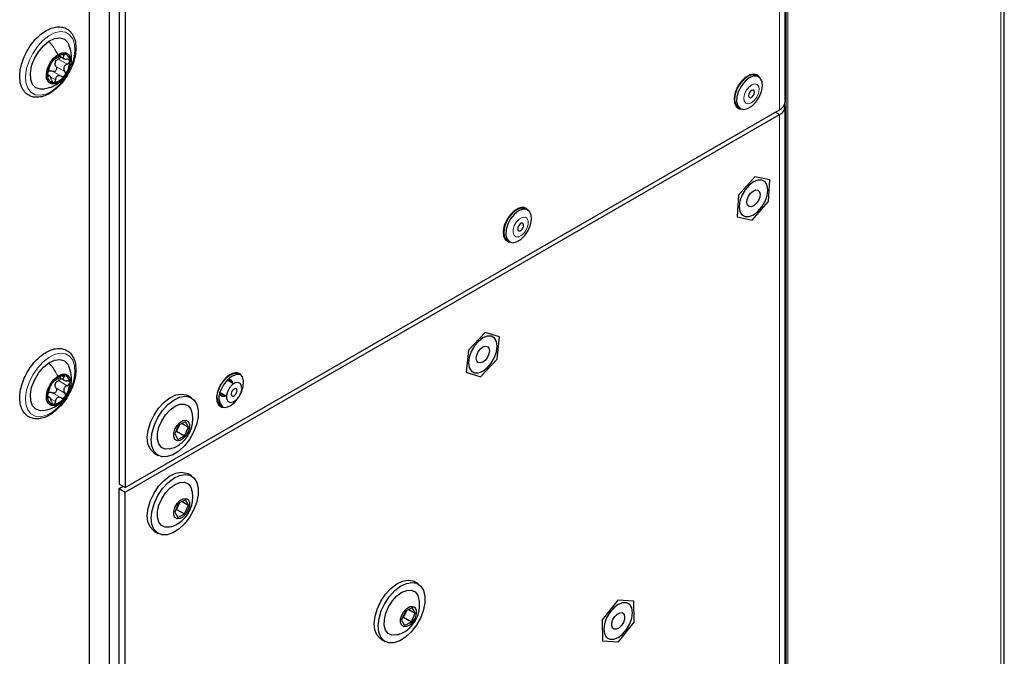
# Paper-space layout 'Blatt2' of a CAD drawing. Header units: millimetres. Extents: x 5 to 418, y 2 to 292.
# Tile 61 of 63: x 306 to 350, y 166 to 194. Entities that reach past the tile are written whole.
import ezdxf

# ---------------------------------------------------------------- set-up
doc = ezdxf.new("R2010")
doc.units = ezdxf.units.MM

psp = doc.layouts.new('Blatt2')

# ---------------------------------------------------------------- linework, layer by layer
at = {"color": 7, "linetype": 'Continuous', "lineweight": 25}
for p, q in [((340.429, 190.499), (340.429, 218.303)), ((310.846, 200.811), (310.846, 173.518)), ((311.111, 200.658), (311.111, 173.365)), ((350.164, 137.928), (350.164, 200.594)), ((309.52, 199.833), (309.52, 119.052)), ((310.404, 199.678), (310.404, 130.885)), ((309.52, 199.168), (309.52, 130.374)), ((308.212, 192.527), (308.401, 192.418)), ((307.763, 191.656), (307.683, 191.703)), ((339.255, 191.615), (339.167, 191.666)), ((338.341, 190.258), (338.351, 190.252)), ((338.351, 190.252), (338.439, 190.201)), ((340.429, 132.117), (340.429, 190.295)), ((311.111, 173.365), (340.173, 190.142)), ((311.111, 173.161), (340.173, 189.938)), ((339.087, 187.177), (338.36, 186.356)), ((339.752, 187.034), (339.087, 187.177)), ((339.689, 186.069), (339.752, 187.034)), ((338.36, 186.356), (338.296, 185.392)), ((338.961, 185.248), (339.689, 186.069)), ((329.002, 185.696), (328.914, 185.747)), ((338.296, 185.392), (338.961, 185.248)), ((328.098, 184.333), (328.186, 184.282)), ((327.11, 180.258), (326.365, 179.473)), ((327.749, 180.058), (327.11, 180.258)), ((327.642, 179.074), (327.749, 180.058)), ((326.365, 179.473), (326.258, 178.488)), ((326.896, 178.289), (327.642, 179.074)), ((326.258, 178.488), (326.896, 178.289)), ((308.196, 178.246), (308.401, 178.128)), ((315.925, 177.968), (315.645, 178.13)), ((316.274, 178.348), (316.186, 178.399)), ((315.333, 177.588), (315.613, 177.427)), ((307.763, 177.367), (307.683, 177.413)), ((314.058, 177.347), (313.881, 177.449)), ((315.37, 176.985), (315.458, 176.934)), ((313.79, 176.289), (313.485, 176.134)), ((313.927, 176.051), (313.79, 176.289)), ((313.485, 176.134), (313.316, 175.742)), ((313.404, 175.862), (313.358, 175.839)), ((313.378, 175.887), (313.404, 175.862)), ((313.531, 176.158), (313.404, 175.862)), ((313.404, 175.862), (313.758, 175.658)), ((313.643, 176.214), (313.927, 176.051)), ((313.758, 175.658), (313.927, 176.051)), ((313.316, 175.742), (313.452, 175.504)), ((313.452, 175.504), (313.758, 175.658)), ((312.406, 174.894), (312.583, 174.792)), ((314.058, 173.877), (313.881, 173.979)), ((311.111, 173.365), (310.846, 173.518)), ((310.846, 173.314), (311.023, 173.416)), ((310.846, 115.135), (310.846, 173.314)), ((310.846, 173.314), (311.111, 173.161)), ((311.111, 114.982), (311.111, 173.161)), ((313.79, 172.818), (313.485, 172.664)), ((313.643, 172.744), (313.927, 172.58)), ((313.927, 172.58), (313.79, 172.818)), ((313.485, 172.664), (313.316, 172.271)), ((313.404, 172.392), (313.358, 172.369)), ((313.378, 172.417), (313.404, 172.392)), ((313.531, 172.687), (313.404, 172.392)), ((313.404, 172.392), (313.758, 172.188)), ((313.758, 172.188), (313.927, 172.58)), ((313.316, 172.271), (313.452, 172.034)), ((313.452, 172.034), (313.758, 172.188)), ((312.406, 171.424), (312.583, 171.322)), ((324.134, 169.079), (323.958, 169.181)), ((323.867, 168.02), (323.561, 167.866)), ((323.72, 167.946), (324.003, 167.782)), ((324.003, 167.782), (323.867, 168.02)), ((333.002, 168.357), (332.309, 167.48)), ((333.706, 168.31), (333.002, 168.357)), ((333.718, 167.386), (333.706, 168.31)), ((323.561, 167.866), (323.392, 167.473)), ((323.48, 167.594), (323.434, 167.57)), ((323.455, 167.619), (323.48, 167.594)), ((323.608, 167.889), (323.48, 167.594)), ((323.48, 167.594), (323.834, 167.39)), ((323.834, 167.39), (324.003, 167.782)), ((323.392, 167.473), (323.528, 167.235)), ((323.528, 167.235), (323.834, 167.39)), ((332.309, 167.48), (332.321, 166.556)), ((333.026, 166.509), (333.718, 167.386)), ((322.483, 166.626), (322.66, 166.524)), ((332.321, 166.556), (333.026, 166.509))]:
    psp.add_line(p, q, dxfattribs=at)
at = {"color": 7, "linetype": 'Continuous', "lineweight": 18}
for p, q in [((340.173, 217.945), (340.173, 190.142)), ((350.004, 137.687), (350.004, 200.352)), ((340.48, 126.932), (340.48, 194.493)), ((340.553, 194.494), (340.553, 126.933)), ((308.302, 192.608), (308.394, 192.555)), ((308.044, 192.077), (308.433, 191.853)), ((308.156, 192.402), (308.545, 192.178)), ((307.667, 191.66), (307.709, 191.636)), ((307.808, 191.597), (308.021, 191.474)), ((307.883, 191.862), (308.272, 191.637)), ((339.996, 190.04), (340.173, 189.938)), ((340.173, 131.76), (340.173, 189.938)), ((308.156, 178.113), (308.545, 177.888)), ((308.302, 178.319), (308.394, 178.266)), ((307.883, 177.572), (308.272, 177.348)), ((308.044, 177.788), (308.433, 177.563)), ((307.667, 177.371), (307.709, 177.346)), ((307.808, 177.307), (308.021, 177.184))]:
    psp.add_line(p, q, dxfattribs=at)
at = {"color": 7, "linetype": 'Continuous', "lineweight": 18, "flags": 128}
for points in [[(307.855, 190.983), (307.591, 190.849), (307.339, 190.793), (307.113, 190.82), (306.926, 190.928), (306.789, 191.11), (306.71, 191.355), (306.693, 191.65), (306.741, 191.978), (306.849, 192.319), (307.012, 192.653), (307.22, 192.961), (307.46, 193.226), (307.72, 193.431), (307.984, 193.566), (308.236, 193.621), (308.463, 193.594), (308.65, 193.486), (308.787, 193.304), (308.865, 193.059), (308.882, 192.764), (308.834, 192.436), (308.726, 192.095), (308.563, 191.761), (308.356, 191.453), (308.115, 191.188), (307.855, 190.983)], [(338.687, 190.44), (338.796, 190.414), (338.927, 190.456), (339.059, 190.558), (339.172, 190.706), (339.249, 190.877), (339.279, 191.045), (339.256, 191.184), (339.184, 191.274), (339.075, 191.3), (338.944, 191.258), (338.812, 191.156), (338.699, 191.008), (338.622, 190.837), (338.592, 190.669), (338.615, 190.529), (338.687, 190.44)], [(328.742, 184.582), (328.867, 184.71), (328.964, 184.873), (329.018, 185.046), (329.021, 185.202), (328.972, 185.318), (328.879, 185.376), (328.757, 185.368), (328.623, 185.294), (328.498, 185.166), (328.401, 185.003), (328.347, 184.83), (328.344, 184.674), (328.393, 184.558), (328.486, 184.499), (328.608, 184.508), (328.742, 184.582)], [(307.855, 176.693), (307.591, 176.559), (307.339, 176.504), (307.113, 176.531), (306.926, 176.638), (306.789, 176.82), (306.71, 177.066), (306.693, 177.361), (306.741, 177.688), (306.849, 178.029), (307.012, 178.364), (307.22, 178.672), (307.46, 178.937), (307.72, 179.142), (307.984, 179.276), (308.236, 179.331), (308.463, 179.304), (308.65, 179.197), (308.787, 179.015), (308.865, 178.769), (308.882, 178.474), (308.834, 178.147), (308.726, 177.806), (308.563, 177.472), (308.356, 177.163), (308.115, 176.899), (307.855, 176.693)]]:
    psp.add_lwpolyline(points, dxfattribs=at)
at = {"color": 7, "linetype": 'Continuous', "lineweight": 25, "flags": 128}
for points in [[(307.733, 193.194), (307.984, 193.316), (308.219, 193.347), (308.419, 193.286), (308.567, 193.138), (308.612, 193.05)], [(307.477, 191.072), (307.356, 191.067), (307.156, 191.128), (307.008, 191.276), (306.922, 191.5), (306.907, 191.781), (306.963, 192.097), (307.085, 192.421), (307.265, 192.728), (307.487, 192.993), (307.733, 193.194)], [(308.192, 191.384), (308.004, 191.301), (307.835, 191.3), (307.705, 191.383), (307.629, 191.54), (307.618, 191.751), (307.671, 191.992), (307.784, 192.232), (307.941, 192.444), (308.125, 192.601)], [(308.125, 192.601), (308.313, 192.685), (308.482, 192.685), (308.613, 192.602), (308.688, 192.445), (308.7, 192.234), (308.646, 191.994), (308.534, 191.753), (308.376, 191.542), (308.192, 191.384)], [(339.289, 191.592), (339.201, 191.684), (339.045, 191.734), (338.858, 191.701), (338.66, 191.586), (338.473, 191.404), (338.317, 191.174), (338.208, 190.92), (338.16, 190.67), (338.176, 190.452), (338.256, 190.289), (338.39, 190.198), (338.476, 190.183)], [(339.167, 191.666), (339.106, 191.692), (338.937, 191.696), (338.75, 191.62), (338.563, 191.472), (338.397, 191.269), (338.271, 191.033), (338.197, 190.788), (338.184, 190.562), (338.234, 190.378), (338.341, 190.258)], [(338.429, 190.207), (338.581, 190.163), (338.761, 190.199), (338.951, 190.312), (339.13, 190.49), (339.278, 190.713), (339.379, 190.957), (339.423, 191.196), (339.404, 191.404), (339.325, 191.557), (339.194, 191.641), (339.026, 191.645), (338.838, 191.569), (338.651, 191.421), (338.485, 191.218), (338.359, 190.982), (338.286, 190.737), (338.273, 190.511), (338.322, 190.327), (338.429, 190.207)], [(338.84, 190.696), (338.882, 190.686), (338.932, 190.702), (338.983, 190.741), (339.027, 190.799), (339.057, 190.865), (339.068, 190.93), (339.059, 190.983), (339.032, 191.018), (338.989, 191.028), (338.939, 191.012), (338.888, 190.972), (338.844, 190.915), (338.814, 190.849), (338.803, 190.784), (338.812, 190.73), (338.84, 190.696)], [(339.024, 185.478), (339.221, 185.627), (339.398, 185.834), (339.539, 186.078), (339.629, 186.335), (339.66, 186.58), (339.629, 186.789), (339.539, 186.942), (339.398, 187.023), (339.221, 187.025), (339.024, 186.948), (338.827, 186.798), (338.65, 186.591), (338.509, 186.347), (338.419, 186.09), (338.388, 185.845), (338.419, 185.636), (338.509, 185.484), (338.65, 185.402), (338.827, 185.4), (339.024, 185.478)], [(338.898, 186.444), (339.009, 186.54), (339.121, 186.586), (339.219, 186.576), (339.287, 186.51), (339.315, 186.399), (339.299, 186.259), (339.241, 186.113), (339.15, 185.981), (339.039, 185.885), (338.927, 185.839), (338.829, 185.85), (338.761, 185.916), (338.733, 186.027), (338.749, 186.166), (338.807, 186.313), (338.898, 186.444)], [(329.036, 185.673), (328.948, 185.765), (328.792, 185.816), (328.605, 185.782), (328.407, 185.667), (328.22, 185.485), (328.064, 185.255), (327.955, 185.001), (327.907, 184.751), (327.923, 184.533), (328.003, 184.37), (328.137, 184.279), (328.223, 184.264)], [(328.914, 185.747), (328.856, 185.772), (328.688, 185.778), (328.5, 185.703), (328.313, 185.557), (328.147, 185.355), (328.02, 185.118), (327.945, 184.874), (327.931, 184.647), (327.979, 184.463), (328.085, 184.341), (328.098, 184.333)], [(328.695, 184.391), (328.874, 184.567), (329.023, 184.79), (329.125, 185.033), (329.17, 185.273), (329.152, 185.481), (329.074, 185.636), (328.944, 185.721), (328.776, 185.727), (328.589, 185.652), (328.402, 185.506), (328.235, 185.304), (328.108, 185.067), (328.033, 184.823), (328.019, 184.596), (328.068, 184.412), (328.173, 184.29), (328.324, 184.244), (328.505, 184.279), (328.695, 184.391)], [(328.706, 184.8), (328.754, 184.85), (328.791, 184.913), (328.812, 184.98), (328.813, 185.04), (328.794, 185.085), (328.759, 185.107), (328.711, 185.104), (328.66, 185.075), (328.611, 185.026), (328.574, 184.963), (328.553, 184.896), (328.552, 184.836), (328.571, 184.791), (328.607, 184.769), (328.654, 184.772), (328.706, 184.8)], [(327.003, 178.538), (327.2, 178.688), (327.377, 178.895), (327.518, 179.139), (327.608, 179.396), (327.64, 179.641), (327.608, 179.85), (327.518, 180.002), (327.377, 180.084), (327.2, 180.086), (327.003, 180.008), (326.807, 179.859), (326.629, 179.652), (326.488, 179.408), (326.398, 179.151), (326.367, 178.906), (326.398, 178.697), (326.488, 178.544), (326.629, 178.463), (326.807, 178.461), (327.003, 178.538)], [(326.892, 179.521), (327.004, 179.61), (327.115, 179.649), (327.21, 179.63), (327.273, 179.557), (327.295, 179.441), (327.272, 179.299), (327.209, 179.153), (327.114, 179.026), (327.003, 178.936), (326.891, 178.898), (326.797, 178.916), (326.733, 178.989), (326.712, 179.106), (326.734, 179.247), (326.797, 179.393), (326.892, 179.521)], [(307.477, 176.783), (307.356, 176.778), (307.156, 176.839), (307.008, 176.987), (306.922, 177.211), (306.907, 177.492), (306.963, 177.807), (307.085, 178.132), (307.265, 178.439), (307.487, 178.704), (307.733, 178.905)], [(307.733, 178.905), (307.984, 179.026), (308.219, 179.057), (308.419, 178.996), (308.567, 178.848), (308.612, 178.761)], [(315.778, 176.998), (315.973, 177.148), (316.147, 177.358), (316.281, 177.603), (316.361, 177.858), (316.377, 178.095), (316.328, 178.289), (316.22, 178.418), (316.064, 178.468), (315.877, 178.434), (315.679, 178.32), (315.492, 178.138), (315.336, 177.907), (315.227, 177.653), (315.179, 177.404), (315.195, 177.186), (315.275, 177.022), (315.409, 176.931), (315.583, 176.923), (315.778, 176.998)], [(316.186, 178.399), (316.11, 178.429), (315.938, 178.425), (315.75, 178.342), (315.564, 178.188), (315.401, 177.98), (315.28, 177.742)], [(308.192, 177.095), (308.004, 177.011), (307.835, 177.011), (307.705, 177.094), (307.629, 177.251), (307.618, 177.462), (307.671, 177.702), (307.784, 177.943), (307.941, 178.154), (308.125, 178.311)], [(308.125, 178.311), (308.313, 178.395), (308.482, 178.396), (308.613, 178.313), (308.688, 178.156), (308.7, 177.945), (308.646, 177.704), (308.534, 177.464), (308.376, 177.252), (308.192, 177.095)], [(316.274, 178.348), (316.198, 178.378), (316.027, 178.374), (315.838, 178.291), (315.652, 178.137), (315.49, 177.929), (315.368, 177.691)], [(315.658, 177.62), (315.615, 177.448), (315.622, 177.298), (315.681, 177.193), (315.781, 177.148), (315.908, 177.17), (316.041, 177.257), (316.162, 177.394), (316.251, 177.561), (316.295, 177.732), (316.287, 177.882), (316.228, 177.988), (316.128, 178.032), (316.002, 178.01), (315.868, 177.924), (315.747, 177.787), (315.658, 177.62)], [(315.794, 178.044), (315.774, 178.121), (315.739, 178.172)], [(315.758, 178.17), (315.782, 178.13), (315.804, 178.038)], [(315.84, 177.602), (315.823, 177.535), (315.826, 177.477), (315.849, 177.437), (315.888, 177.419), (315.937, 177.428), (315.988, 177.461), (316.035, 177.514), (316.069, 177.579), (316.086, 177.645), (316.083, 177.703), (316.06, 177.744), (316.022, 177.761), (315.973, 177.752), (315.921, 177.719), (315.875, 177.666), (315.84, 177.602)], [(312.406, 174.894), (312.369, 174.918), (312.22, 175.08), (312.129, 175.31), (312.101, 175.594), (312.139, 175.915), (312.24, 176.252), (312.398, 176.583), (312.603, 176.889), (312.842, 177.15), (313.1, 177.349), (313.36, 177.475), (313.607, 177.518), (313.825, 177.477), (313.881, 177.449)], [(312.744, 174.733), (312.546, 174.816), (312.397, 174.978), (312.305, 175.208), (312.278, 175.492), (312.316, 175.813), (312.417, 176.15), (312.575, 176.481), (312.78, 176.787), (313.019, 177.048), (313.276, 177.247), (313.537, 177.373), (313.784, 177.416), (314.002, 177.375), (314.177, 177.252), (314.298, 177.054), (314.358, 176.795), (314.353, 176.49), (314.282, 176.159), (314.152, 175.822), (313.969, 175.5), (313.745, 175.215), (313.495, 174.983), (313.234, 174.819), (312.978, 174.734), (312.744, 174.733)], [(315.343, 177.486), (315.404, 177.481), (315.481, 177.503)], [(315.491, 177.497), (315.401, 177.47), (315.354, 177.471)], [(313.09, 175.079), (312.891, 175.073), (312.725, 175.148), (312.608, 175.297), (312.549, 175.51), (312.552, 175.767), (312.618, 176.049), (312.74, 176.333), (312.91, 176.595), (313.112, 176.815), (313.332, 176.974), (313.551, 177.06), (313.751, 177.066), (313.916, 176.991), (314.033, 176.842), (314.065, 176.759)], [(313.426, 175.443), (313.328, 175.499), (313.275, 175.615), (313.274, 175.774), (313.327, 175.952), (313.424, 176.121), (313.551, 176.256), (313.689, 176.336), (313.817, 176.349), (313.915, 176.293), (313.968, 176.177), (313.968, 176.018), (313.916, 175.841), (313.819, 175.671), (313.691, 175.536), (313.553, 175.456), (313.426, 175.443)], [(312.406, 171.424), (312.369, 171.448), (312.22, 171.609), (312.129, 171.84), (312.101, 172.124), (312.139, 172.445), (312.24, 172.781), (312.398, 173.113), (312.603, 173.419), (312.842, 173.68), (313.1, 173.879), (313.36, 174.004), (313.607, 174.048), (313.825, 174.007), (313.881, 173.979)], [(312.744, 171.263), (312.546, 171.346), (312.397, 171.507), (312.305, 171.738), (312.278, 172.022), (312.316, 172.343), (312.417, 172.679), (312.575, 173.011), (312.78, 173.317), (313.019, 173.578), (313.276, 173.777), (313.537, 173.902), (313.784, 173.946), (314.002, 173.905), (314.177, 173.782), (314.298, 173.584), (314.358, 173.325), (314.353, 173.02), (314.282, 172.688), (314.152, 172.352), (313.969, 172.03), (313.745, 171.745), (313.495, 171.513), (313.234, 171.349), (312.978, 171.264), (312.744, 171.263)], [(313.09, 171.608), (312.891, 171.603), (312.725, 171.678), (312.608, 171.827), (312.549, 172.039), (312.552, 172.297), (312.618, 172.579), (312.74, 172.862), (312.91, 173.125), (313.112, 173.345), (313.332, 173.504), (313.551, 173.59), (313.751, 173.596), (313.916, 173.521), (314.033, 173.372), (314.065, 173.289)], [(313.426, 171.973), (313.328, 172.029), (313.275, 172.145), (313.274, 172.304), (313.327, 172.482), (313.424, 172.651), (313.551, 172.786), (313.689, 172.866), (313.817, 172.879), (313.915, 172.823), (313.968, 172.707), (313.968, 172.548), (313.916, 172.37), (313.819, 172.201), (313.691, 172.066), (313.553, 171.986), (313.426, 171.973)], [(322.483, 166.626), (322.445, 166.65), (322.296, 166.811), (322.205, 167.041), (322.177, 167.326), (322.215, 167.646), (322.317, 167.983), (322.475, 168.315), (322.679, 168.621), (322.918, 168.882), (323.176, 169.081), (323.436, 169.206), (323.683, 169.25), (323.901, 169.209), (323.958, 169.181)], [(322.82, 166.465), (322.622, 166.548), (322.473, 166.709), (322.382, 166.939), (322.354, 167.224), (322.392, 167.544), (322.493, 167.881), (322.651, 168.213), (322.856, 168.519), (323.095, 168.78), (323.353, 168.979), (323.613, 169.104), (323.86, 169.148), (324.078, 169.107), (324.253, 168.983), (324.374, 168.786), (324.434, 168.527), (324.429, 168.222), (324.359, 167.89), (324.228, 167.553), (324.045, 167.232), (323.822, 166.946), (323.571, 166.715), (323.31, 166.551), (323.055, 166.466), (322.82, 166.465)], [(323.166, 166.81), (322.967, 166.805), (322.802, 166.879), (322.685, 167.029), (322.626, 167.241), (322.629, 167.499), (322.694, 167.781), (322.817, 168.064), (322.986, 168.327), (323.189, 168.546), (323.408, 168.706), (323.627, 168.792), (323.827, 168.798), (323.992, 168.723), (324.109, 168.574), (324.142, 168.491)], [(323.502, 167.175), (323.404, 167.231), (323.351, 167.347), (323.35, 167.506), (323.403, 167.683), (323.5, 167.853), (323.627, 167.987), (323.765, 168.068), (323.893, 168.081), (323.991, 168.025), (324.044, 167.909), (324.044, 167.75), (323.992, 167.572), (323.895, 167.403), (323.768, 167.268), (323.63, 167.188), (323.502, 167.175)], [(333.014, 166.698), (333.21, 166.847), (333.388, 167.054), (333.528, 167.298), (333.619, 167.555), (333.65, 167.8), (333.619, 168.009), (333.528, 168.162), (333.388, 168.243), (333.21, 168.245), (333.014, 168.168), (332.817, 168.018), (332.64, 167.811), (332.499, 167.568), (332.408, 167.311), (332.377, 167.065), (332.408, 166.856), (332.499, 166.704), (332.64, 166.622), (332.817, 166.62), (333.014, 166.698)], [(332.864, 167.636), (332.971, 167.742), (333.085, 167.801), (333.188, 167.804), (333.264, 167.75), (333.302, 167.648), (333.296, 167.514), (333.248, 167.367), (333.163, 167.23), (333.056, 167.124), (332.942, 167.065), (332.839, 167.062), (332.763, 167.116), (332.725, 167.217), (332.731, 167.352), (332.78, 167.499), (332.864, 167.636)]]:
    psp.add_lwpolyline(points, dxfattribs=at)
at = {"color": 7, "linetype": 'Continuous', "lineweight": 25}
for centre, radius, start, end in [((308.475, 191.943), 0.695, 97.8975, 148.0249), ((308.363, 192.341), 0.291, 354.4859, 86.7667), ((308.702, 191.672), 1.037, 141.9281, 179.9724), ((308.371, 192.139), 0.38, 154.885, 167.0155), ((307.616, 192.314), 1.037, 321.9281, 359.9724), ((307.955, 191.644), 0.291, 174.4859, 266.7667), ((307.85, 191.652), 0.252, 114.9657, 130.9567), ((307.843, 192.042), 0.695, 277.8975, 328.0249), ((339.991, 190.543), 0.44, 294.3747, 354.3052), ((340.035, 190.301), 0.389, 290.8557, 14.3085), ((308.702, 177.382), 1.037, 141.9281, 179.9724), ((308.475, 177.654), 0.695, 97.8975, 148.0249), ((308.371, 177.85), 0.38, 154.885, 167.0155), ((308.363, 178.052), 0.291, 354.4859, 86.7667), ((307.616, 178.024), 1.037, 321.9281, 359.9724), ((315.723, 178.003), 0.168, 354.9867, 104.1665), ((307.85, 177.363), 0.252, 114.9657, 130.9567), ((315.802, 177.42), 0.613, 148.385, 225.1857), ((315.89, 177.369), 0.613, 148.385, 225.1857), ((307.955, 177.355), 0.291, 174.4859, 266.7667), ((307.843, 177.753), 0.695, 277.8975, 328.0249), ((315.481, 177.585), 0.168, 195.8382, 305.0193)]:
    psp.add_arc(centre, radius, start, end, dxfattribs=at)
for points, knots in [([(308.925, 192.986), (308.921, 193.039), (308.907, 193.191), (308.837, 193.416), (308.695, 193.63), (308.5, 193.773), (308.272, 193.839), (308.027, 193.832), (307.768, 193.756), (307.503, 193.61), (307.244, 193.401), (307.004, 193.139), (306.795, 192.838), (306.626, 192.51), (306.505, 192.172), (306.438, 191.836), (306.429, 191.519), (306.482, 191.232), (306.598, 190.993), (306.773, 190.817), (306.988, 190.717), (307.227, 190.692), (307.481, 190.739), (307.744, 190.854), (308.007, 191.037), (308.257, 191.277), (308.481, 191.563), (308.668, 191.881), (308.811, 192.216), (308.902, 192.555), (308.931, 192.811), (308.926, 192.95), (308.925, 192.986)], [0, 0, 0, 0, 0.018801, 0.054405, 0.089618, 0.123388, 0.155995, 0.188548, 0.222142, 0.256845, 0.292015, 0.327149, 0.362204, 0.397241, 0.432338, 0.467572, 0.503036, 0.53876, 0.574333, 0.608802, 0.641777, 0.674223, 0.707276, 0.741558, 0.776602, 0.81177, 0.846855, 0.88189, 0.916956, 0.952117, 0.987471, 1, 1, 1, 1]), ([(308.671, 192.093), (308.676, 192.103), (308.732, 192.226), (308.735, 192.459), (308.712, 192.774), (308.646, 192.955), (308.61, 193.055)], [0, 0, 0, 0, 0.034513, 0.413262, 0.678894, 1, 1, 1, 1]), ([(307.97, 192.392), (307.977, 192.393), (307.988, 192.394), (308.022, 192.415), (308.056, 192.436), (308.096, 192.463), (308.154, 192.502), (308.195, 192.534), (308.222, 192.555)], [0, 0, 0, 0, 0.2491937, 0.3743301, 0.4989253, 0.6240038, 0.7497569, 1, 1, 1, 1]), ([(308.258, 192.5), (308.258, 192.5), (308.255, 192.485), (308.235, 192.458), (308.201, 192.424), (308.171, 192.41), (308.156, 192.402)], [0, 0, 0, 0, 0.022057, 0.34836, 0.673522, 1, 1, 1, 1]), ([(308.379, 192.632), (308.368, 192.63), (308.345, 192.628), (308.302, 192.61), (308.259, 192.584), (308.234, 192.565), (308.222, 192.555)], [0, 0, 0, 0, 0.250032, 0.4996317, 0.7492275, 1, 1, 1, 1]), ([(308.394, 192.555), (308.38, 192.534), (308.36, 192.503), (308.36, 192.464), (308.374, 192.437), (308.401, 192.416), (308.451, 192.395), (308.501, 192.394), (308.533, 192.393)], [0, 0, 0, 0, 0.249219, 0.374357, 0.498947, 0.62402, 0.749767, 1, 1, 1, 1]), ([(308.394, 192.555), (308.401, 192.565), (308.414, 192.585), (308.417, 192.61), (308.407, 192.628), (308.389, 192.631), (308.379, 192.632)], [0, 0, 0, 0, 0.249816, 0.499908, 0.75012, 1, 1, 1, 1]), ([(307.697, 191.851), (307.707, 191.879), (307.722, 191.922), (307.743, 191.989), (307.76, 192.038), (307.776, 192.084), (307.796, 192.137), (307.804, 192.161), (307.81, 192.176)], [0, 0, 0, 0, 0.2492203, 0.374358, 0.498948, 0.6240206, 0.749768, 1, 1, 1, 1]), ([(307.885, 192.311), (307.876, 192.298), (307.857, 192.271), (307.834, 192.231), (307.817, 192.198), (307.812, 192.183), (307.81, 192.176)], [0, 0, 0, 0, 0.249858, 0.499467, 0.749011, 1, 1, 1, 1]), ([(308.044, 192.077), (308.052, 192.064), (308.067, 192.038), (308.075, 191.99), (308.068, 191.942), (308.046, 191.897), (308.01, 191.864), (307.968, 191.846), (307.923, 191.845), (307.897, 191.856), (307.883, 191.862)], [0, 0, 0, 0, 0.125234, 0.249503, 0.374346, 0.49908, 0.623909, 0.749397, 0.874445, 1, 1, 1, 1]), ([(307.97, 192.392), (307.967, 192.392), (307.961, 192.391), (307.941, 192.375), (307.915, 192.349), (307.895, 192.324), (307.885, 192.311)], [0, 0, 0, 0, 0.249806, 0.500054, 0.750309, 1, 1, 1, 1]), ([(308.044, 192.077), (308.03, 192.099), (308.002, 192.144), (308.001, 192.198), (308, 192.225)], [0, 0, 0, 0, 0.500645, 1, 1, 1, 1]), ([(308.027, 192.301), (308.044, 192.323), (308.079, 192.367), (308.13, 192.39), (308.156, 192.402)], [0, 0, 0, 0, 0.49811, 1, 1, 1, 1]), ([(308.545, 192.178), (308.513, 192.162), (308.466, 192.139), (308.42, 192.086), (308.396, 192.041), (308.387, 191.991), (308.391, 191.924), (308.416, 191.881), (308.433, 191.853)], [0, 0, 0, 0, 0.24922, 0.374358, 0.498948, 0.624021, 0.749768, 1, 1, 1, 1]), ([(308.653, 192.313), (308.65, 192.326), (308.645, 192.351), (308.617, 192.377), (308.579, 192.392), (308.549, 192.393), (308.533, 192.393)], [0, 0, 0, 0, 0.2499898, 0.4996108, 0.7491272, 1, 1, 1, 1]), ([(308.545, 192.178), (308.56, 192.185), (308.59, 192.199), (308.625, 192.233), (308.65, 192.273), (308.652, 192.3), (308.653, 192.313)], [0, 0, 0, 0, 0.249853, 0.499901, 0.750114, 1, 1, 1, 1]), ([(307.697, 191.851), (307.693, 191.838), (307.684, 191.812), (307.672, 191.764), (307.665, 191.715), (307.665, 191.686), (307.665, 191.672)], [0, 0, 0, 0, 0.249853, 0.499901, 0.750114, 1, 1, 1, 1]), ([(307.665, 191.672), (307.666, 191.66), (307.669, 191.637), (307.68, 191.62), (307.694, 191.619), (307.704, 191.63), (307.709, 191.636)], [0, 0, 0, 0, 0.24999, 0.499611, 0.749127, 1, 1, 1, 1]), ([(307.848, 191.474), (307.84, 191.507), (307.828, 191.558), (307.802, 191.611), (307.782, 191.642), (307.761, 191.659), (307.736, 191.665), (307.72, 191.648), (307.709, 191.636)], [0, 0, 0, 0, 0.249219, 0.374357, 0.498947, 0.62402, 0.749767, 1, 1, 1, 1]), ([(307.744, 191.88), (307.767, 191.884), (307.814, 191.892), (307.86, 191.872), (307.883, 191.862)], [0, 0, 0, 0, 0.4981106, 1, 1, 1, 1]), ([(308.272, 191.637), (308.243, 191.649), (308.2, 191.666), (308.141, 191.66), (308.1, 191.643), (308.067, 191.612), (308.034, 191.559), (308.026, 191.508), (308.021, 191.474)], [0, 0, 0, 0, 0.249194, 0.37433, 0.498925, 0.624004, 0.749757, 1, 1, 1, 1]), ([(308.272, 191.637), (308.286, 191.631), (308.312, 191.62), (308.356, 191.622), (308.4, 191.638), (308.421, 191.662), (308.432, 191.674)], [0, 0, 0, 0, 0.249806, 0.5000545, 0.7503094, 1, 1, 1, 1]), ([(308.432, 191.674), (308.441, 191.688), (308.458, 191.716), (308.464, 191.766), (308.456, 191.813), (308.441, 191.84), (308.433, 191.853)], [0, 0, 0, 0, 0.249858, 0.4994668, 0.7490113, 1, 1, 1, 1]), ([(307.475, 191.072), (307.595, 191.095), (307.819, 191.139), (308.009, 191.248), (308.097, 191.299)], [0, 0, 0, 0, 0.536106, 1, 1, 1, 1]), ([(307.848, 191.474), (307.852, 191.458), (307.859, 191.426), (307.88, 191.387), (307.907, 191.359), (307.928, 191.356), (307.938, 191.354)], [0, 0, 0, 0, 0.249816, 0.499908, 0.75012, 1, 1, 1, 1]), ([(307.938, 191.354), (307.949, 191.356), (307.969, 191.359), (307.995, 191.388), (308.014, 191.427), (308.018, 191.458), (308.021, 191.474)], [0, 0, 0, 0, 0.250032, 0.499632, 0.749228, 1, 1, 1, 1]), ([(308.097, 191.299), (308.177, 191.353), (308.266, 191.414), (308.335, 191.502), (308.343, 191.512)], [0, 0, 0, 0, 0.8939982, 1, 1, 1, 1]), ([(308.925, 178.696), (308.921, 178.749), (308.907, 178.902), (308.837, 179.126), (308.695, 179.34), (308.5, 179.484), (308.272, 179.55), (308.027, 179.543), (307.768, 179.466), (307.503, 179.321), (307.244, 179.112), (307.004, 178.85), (306.795, 178.548), (306.626, 178.221), (306.505, 177.882), (306.438, 177.547), (306.429, 177.229), (306.482, 176.943), (306.598, 176.703), (306.773, 176.527), (306.988, 176.427), (307.227, 176.403), (307.481, 176.449), (307.744, 176.565), (308.007, 176.747), (308.257, 176.987), (308.481, 177.273), (308.668, 177.591), (308.811, 177.927), (308.902, 178.265), (308.931, 178.522), (308.926, 178.66), (308.925, 178.696)], [0, 0, 0, 0, 0.018801, 0.054405, 0.089618, 0.123388, 0.155995, 0.188548, 0.222142, 0.256845, 0.292015, 0.327149, 0.362204, 0.397241, 0.432338, 0.467572, 0.503036, 0.53876, 0.574333, 0.608802, 0.641777, 0.674223, 0.707276, 0.741558, 0.776602, 0.81177, 0.846855, 0.88189, 0.916956, 0.952117, 0.987471, 1, 1, 1, 1]), ([(308.671, 177.803), (308.676, 177.814), (308.732, 177.937), (308.735, 178.169), (308.712, 178.485), (308.646, 178.666), (308.61, 178.765)], [0, 0, 0, 0, 0.034513, 0.413262, 0.678894, 1, 1, 1, 1]), ([(307.885, 178.022), (307.876, 178.008), (307.857, 177.982), (307.834, 177.942), (307.817, 177.908), (307.812, 177.894), (307.81, 177.887)], [0, 0, 0, 0, 0.249858, 0.499467, 0.749011, 1, 1, 1, 1]), ([(307.97, 178.102), (307.967, 178.102), (307.961, 178.102), (307.941, 178.086), (307.915, 178.06), (307.895, 178.034), (307.885, 178.022)], [0, 0, 0, 0, 0.249806, 0.500054, 0.750309, 1, 1, 1, 1]), ([(307.97, 178.102), (307.977, 178.103), (307.988, 178.105), (308.022, 178.125), (308.056, 178.147), (308.096, 178.173), (308.154, 178.212), (308.195, 178.244), (308.222, 178.266)], [0, 0, 0, 0, 0.2491937, 0.3743301, 0.4989253, 0.6240038, 0.7497569, 1, 1, 1, 1]), ([(308.027, 178.011), (308.044, 178.033), (308.079, 178.077), (308.13, 178.101), (308.156, 178.113)], [0, 0, 0, 0, 0.49811, 1, 1, 1, 1]), ([(308.258, 178.211), (308.258, 178.21), (308.255, 178.196), (308.235, 178.168), (308.201, 178.134), (308.171, 178.12), (308.156, 178.113)], [0, 0, 0, 0, 0.022057, 0.34836, 0.673522, 1, 1, 1, 1]), ([(308.379, 178.342), (308.368, 178.341), (308.345, 178.339), (308.302, 178.32), (308.259, 178.295), (308.234, 178.275), (308.222, 178.266)], [0, 0, 0, 0, 0.250032, 0.4996317, 0.7492275, 1, 1, 1, 1]), ([(308.394, 178.266), (308.38, 178.245), (308.36, 178.213), (308.36, 178.174), (308.374, 178.148), (308.401, 178.126), (308.451, 178.106), (308.501, 178.104), (308.533, 178.104)], [0, 0, 0, 0, 0.249219, 0.374357, 0.498947, 0.62402, 0.749767, 1, 1, 1, 1]), ([(308.394, 178.266), (308.401, 178.276), (308.414, 178.295), (308.417, 178.32), (308.407, 178.339), (308.389, 178.341), (308.379, 178.342)], [0, 0, 0, 0, 0.249816, 0.499908, 0.75012, 1, 1, 1, 1]), ([(308.653, 178.024), (308.65, 178.036), (308.645, 178.061), (308.617, 178.087), (308.579, 178.103), (308.549, 178.103), (308.533, 178.104)], [0, 0, 0, 0, 0.2499898, 0.4996108, 0.7491272, 1, 1, 1, 1]), ([(308.545, 177.888), (308.56, 177.896), (308.59, 177.91), (308.625, 177.943), (308.65, 177.983), (308.652, 178.01), (308.653, 178.024)], [0, 0, 0, 0, 0.249853, 0.499901, 0.750114, 1, 1, 1, 1]), ([(307.697, 177.562), (307.693, 177.548), (307.684, 177.522), (307.672, 177.475), (307.665, 177.425), (307.665, 177.397), (307.665, 177.383)], [0, 0, 0, 0, 0.249853, 0.499901, 0.750114, 1, 1, 1, 1]), ([(307.697, 177.562), (307.707, 177.59), (307.722, 177.632), (307.743, 177.699), (307.76, 177.749), (307.776, 177.795), (307.796, 177.848), (307.804, 177.871), (307.81, 177.887)], [0, 0, 0, 0, 0.2492203, 0.374358, 0.498948, 0.6240206, 0.749768, 1, 1, 1, 1]), ([(307.744, 177.591), (307.767, 177.595), (307.814, 177.603), (307.86, 177.582), (307.883, 177.572)], [0, 0, 0, 0, 0.4981106, 1, 1, 1, 1]), ([(308.044, 177.788), (308.052, 177.775), (308.067, 177.749), (308.075, 177.701), (308.068, 177.652), (308.046, 177.607), (308.01, 177.574), (307.968, 177.557), (307.923, 177.555), (307.897, 177.566), (307.883, 177.572)], [0, 0, 0, 0, 0.125234, 0.249503, 0.374346, 0.49908, 0.623909, 0.749397, 0.874445, 1, 1, 1, 1]), ([(308.044, 177.788), (308.03, 177.81), (308.002, 177.855), (308.001, 177.908), (308, 177.935)], [0, 0, 0, 0, 0.500645, 1, 1, 1, 1]), ([(308.545, 177.888), (308.513, 177.873), (308.466, 177.849), (308.42, 177.797), (308.396, 177.751), (308.387, 177.701), (308.391, 177.634), (308.416, 177.592), (308.433, 177.563)], [0, 0, 0, 0, 0.24922, 0.374358, 0.498948, 0.624021, 0.749768, 1, 1, 1, 1]), ([(308.432, 177.385), (308.441, 177.399), (308.458, 177.427), (308.464, 177.476), (308.456, 177.524), (308.441, 177.55), (308.433, 177.563)], [0, 0, 0, 0, 0.249858, 0.4994668, 0.7490113, 1, 1, 1, 1]), ([(307.665, 177.383), (307.666, 177.371), (307.669, 177.347), (307.68, 177.331), (307.694, 177.329), (307.704, 177.341), (307.709, 177.346)], [0, 0, 0, 0, 0.24999, 0.499611, 0.749127, 1, 1, 1, 1]), ([(307.848, 177.184), (307.84, 177.218), (307.828, 177.268), (307.802, 177.322), (307.782, 177.353), (307.761, 177.37), (307.736, 177.376), (307.72, 177.358), (307.709, 177.346)], [0, 0, 0, 0, 0.249219, 0.374357, 0.498947, 0.62402, 0.749767, 1, 1, 1, 1]), ([(307.848, 177.184), (307.852, 177.168), (307.859, 177.137), (307.88, 177.098), (307.907, 177.07), (307.928, 177.066), (307.938, 177.064)], [0, 0, 0, 0, 0.249816, 0.499908, 0.75012, 1, 1, 1, 1]), ([(307.938, 177.064), (307.949, 177.066), (307.969, 177.07), (307.995, 177.098), (308.014, 177.137), (308.018, 177.169), (308.021, 177.184)], [0, 0, 0, 0, 0.250032, 0.499632, 0.749228, 1, 1, 1, 1]), ([(308.272, 177.348), (308.243, 177.359), (308.2, 177.377), (308.141, 177.371), (308.1, 177.354), (308.067, 177.323), (308.034, 177.269), (308.026, 177.218), (308.021, 177.184)], [0, 0, 0, 0, 0.249194, 0.37433, 0.498925, 0.624004, 0.749757, 1, 1, 1, 1]), ([(308.097, 177.01), (308.177, 177.064), (308.266, 177.124), (308.335, 177.213), (308.343, 177.222)], [0, 0, 0, 0, 0.8939982, 1, 1, 1, 1]), ([(308.272, 177.348), (308.286, 177.342), (308.312, 177.331), (308.356, 177.332), (308.4, 177.349), (308.421, 177.373), (308.432, 177.385)], [0, 0, 0, 0, 0.249806, 0.5000545, 0.7503094, 1, 1, 1, 1]), ([(307.475, 176.782), (307.595, 176.806), (307.819, 176.85), (308.009, 176.959), (308.097, 177.01)], [0, 0, 0, 0, 0.536106, 1, 1, 1, 1]), ([(313.089, 175.085), (313.122, 175.091), (313.238, 175.11), (313.425, 175.199), (313.642, 175.349), (313.837, 175.557), (314, 175.822), (314.103, 176.12), (314.127, 176.42), (314.112, 176.631), (314.07, 176.734), (314.063, 176.75)], [0, 0, 0, 0, 0.046221, 0.163639, 0.284535, 0.413893, 0.55522, 0.711141, 0.846023, 0.975034, 1, 1, 1, 1]), ([(313.089, 171.615), (313.122, 171.62), (313.238, 171.64), (313.425, 171.729), (313.642, 171.879), (313.837, 172.086), (314, 172.351), (314.103, 172.65), (314.127, 172.95), (314.112, 173.161), (314.07, 173.263), (314.063, 173.28)], [0, 0, 0, 0, 0.046221, 0.163639, 0.284535, 0.413893, 0.55522, 0.711141, 0.846023, 0.975034, 1, 1, 1, 1]), ([(323.166, 166.817), (323.198, 166.822), (323.314, 166.841), (323.501, 166.931), (323.719, 167.081), (323.913, 167.288), (324.076, 167.553), (324.179, 167.852), (324.203, 168.152), (324.188, 168.363), (324.146, 168.465), (324.139, 168.482)], [0, 0, 0, 0, 0.046221, 0.163639, 0.284535, 0.413893, 0.55522, 0.711141, 0.846023, 0.975034, 1, 1, 1, 1])]:
    psp.add_open_spline(points, degree=3, knots=knots, dxfattribs=at)
at = {"color": 7, "linetype": 'Continuous', "lineweight": 18}
for points in [[(307.733, 193.194), (307.808, 193.102), (307.957, 192.917), (308.069, 192.706), (308.125, 192.601)], [(307.733, 178.905), (307.808, 178.812), (307.957, 178.627), (308.069, 178.417), (308.125, 178.311)]]:
    psp.add_open_spline(points, degree=3, dxfattribs=at)
for points in [[(308.027, 191.264), (308.031, 191.264), (308.1, 191.28), (308.148, 191.334), (308.192, 191.384)], [(308.027, 176.974), (308.031, 176.975), (308.1, 176.991), (308.148, 177.044), (308.192, 177.095)]]:
    psp.add_open_spline(points, degree=3, knots=[0, 0, 0, 0, 0.056164, 1, 1, 1, 1], dxfattribs=at)

doc.saveas('drawing.dxf')
